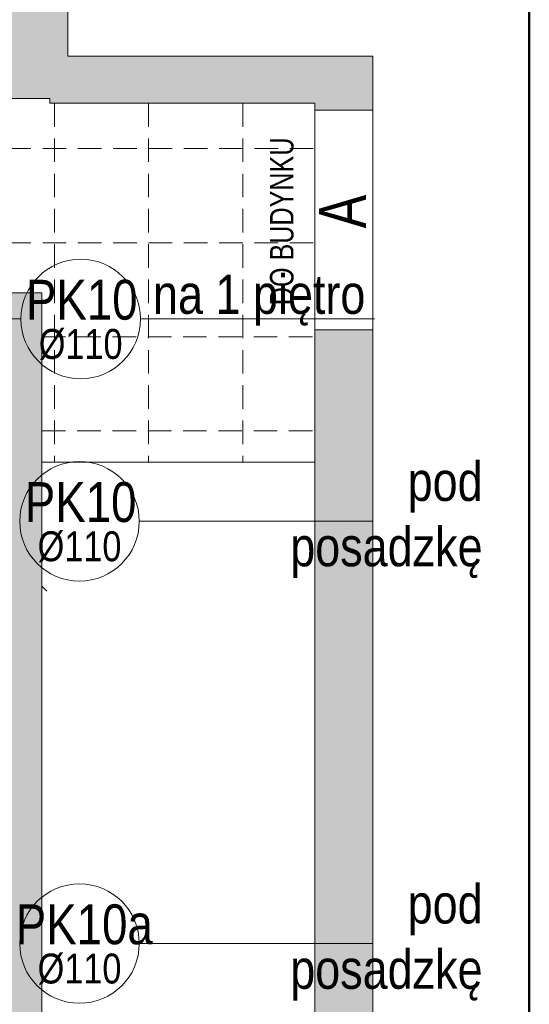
# Model space of a CAD drawing. Header units: millimetres. Extents: x -23540 to 53212, y -37964 to 41185.
# Tile 123 of 203: x 3091 to 3416, y -31905 to -31277. Entities that reach past the tile are written whole.
import ezdxf

# ---------------------------------------------------------------- set-up
doc = ezdxf.new("R2010")
doc.units = ezdxf.units.MM
doc.linetypes.add('DASHEDX2', pattern=[1.5, 1, -0.5])
doc.layers.get('0').update_dxf_attribs({"lineweight": 18})
for name, color, linetype, lineweight in [('Cienka', 7, 'Continuous', 18), ('M_Ramki rysunków', 2, 'Continuous', 18), ('MM_KS_OPISY', 7, 'Continuous', 9), ('PG_PRZERYWANE_ŚREDNIE', 1, 'DASHEDX2', 18), ('PG_ŚCIANY_DZIAŁOWE', 3, 'Continuous', 18)]:
    doc.layers.add(name, color=color, linetype=linetype, lineweight=lineweight)
doc.styles.add('BIKWYM', font='BIKROMSW.SHX', dxfattribs={"width": 0.8})
doc.styles.get("Standard").update_dxf_attribs({"font": 'arial.ttf'})

msp = doc.modelspace()

# ---------------------------------------------------------------- hatches: boundary and pattern name
at = {"layer": 'PG_ŚCIANY_DZIAŁOWE', "true_color": 0x636466, "transparency": 33554610}
h = msp.add_hatch(color=251, dxfattribs=at)
h.dxf.hatch_style = 1
h.paths.add_polyline_path([(2460.37, -30145.22), (2465.37, -30145.22), (2465.37, -30150.72), (2460.37, -30150.72)])
h.paths.add_polyline_path([(2453.62, -30049.72), (2477.12, -30049.72), (2477.12, -29716.72), (2517.12, -29716.72), (2517.12, -29702.72), (2557.62, -29702.72), (2557.62, -29645.46), (2504.62, -29645.46), (2504.62, -29516.46), (2453.62, -29516.46)])
h.paths.add_polyline_path([(2477.12, -30150.72), (2465.37, -30150.72), (2465.37, -30145.22), (2460.37, -30145.22), (2460.37, -30150.72), (2453.62, -30150.72), (2453.62, -31104.46), (2648.75, -31104.46), (2648.75, -31144.22), (2668.62, -31144.22), (2668.62, -31327.46), (2953.62, -31327.46), (2953.62, -31312.46), (2683.62, -31312.46), (2683.62, -31104.46), (3071.62, -31104.46), (3071.62, -31327.46), (3110.62, -31327.46), (3110.62, -31330.46), (3240.67, -31330.46), (3279.62, -31330.46), (3316.55, -31300.46), (3122.12, -31300.46), (3122.12, -31079.46), (2477.12, -31079.46), (2477.12, -30518.72), (2658.62, -30518.72), (2658.62, -30497.22), (2477.12, -30497.22), (2477.12, -30314.72), (2492.12, -30314.72), (2492.12, -30272.22), (2477.12, -30272.22)])
h = msp.add_hatch(color=251, dxfattribs=at)
h.dxf.hatch_style = 1
h.paths.add_polyline_path([(3316.55, -31474.96), (3279.62, -31474.96), (3279.62, -31943.46), (3105.62, -31943.46), (3105.62, -31559.46), (3105.62, -31451.46), (2983.12, -31451.46), (2983.12, -31469.96), (3062.62, -31469.96), (3062.62, -31680.46), (2815.12, -31680.46), (2815.12, -31469.96), (2882.12, -31469.96), (2882.12, -31451.46), (2788.62, -31451.46), (2788.62, -31469.96), (2800.62, -31469.96), (2800.62, -31698.96), (3062.62, -31698.96), (3062.62, -31884.96), (2687.62, -31884.96), (2687.62, -31469.96), (2687.62, -31451.46), (2637.62, -31451.46), (2637.62, -31467.46), (2669.12, -31467.46), (2669.12, -31905.96), (2868.62, -31905.96), (2868.62, -31912.96), (2877.62, -31912.96), (2877.62, -31905.96), (3066.62, -31905.96), (3066.62, -32071.46), (3053.12, -32071.46), (3053.12, -32143.46), (3128.17, -32143.46), (3128.17, -31989.42), (3316.55, -31989.42)])
h.paths.add_polyline_path([(3279.62, -31334.96), (3316.55, -31334.96), (3316.55, -31300.46), (3279.62, -31330.46)])

# ---------------------------------------------------------------- linework, layer by layer
at = {"color": 251, "true_color": 0x636466}
for p, q in [((3122.12, -31300.46), (3122.12, -30145.1)), ((3122.12, -31300.46), (3316.55, -31300.46)), ((3316.55, -31300.46), (3316.55, -31989.42)), ((3054.62, -31327.46), (3110.62, -31327.46)), ((3110.62, -31327.46), (3110.62, -31330.46)), ((3110.62, -31330.46), (3240.67, -31330.46)), ((3240.67, -31330.46), (3279.62, -31330.46)), ((3279.62, -31330.46), (3279.62, -31345.46)), ((3279.62, -31345.46), (3279.62, -31559.46)), ((2983.12, -31451.46), (3105.62, -31451.46)), ((3105.62, -31559.46), (3105.62, -31451.46)), ((3105.62, -31559.46), (3105.62, -31943.46)), ((3279.62, -31559.46), (3105.62, -31559.46)), ((3279.62, -31943.46), (3279.62, -31559.46))]:
    msp.add_line(p, q, dxfattribs=at)
at = {"color": 251, "lineweight": 20, "true_color": 0x636466}
for p, q in [((3279.62, -31559.46), (3279.62, -31573.46)), ((3279.62, -31573.46), (3279.62, -31943.46))]:
    msp.add_line(p, q, dxfattribs=at)
at = {"color": 251, "linetype": 'Continuous', "lineweight": 20, "true_color": 0x636466}
msp.add_line((3108.84, -31641.78), (3105.62, -31638.55), dxfattribs=at)
at = {"layer": 'Cienka', "color": 251, "true_color": 0x636466}
for p, q in [((3279.62, -31334.96), (3316.55, -31334.96)), ((3279.62, -31474.96), (3316.55, -31474.96))]:
    msp.add_line(p, q, dxfattribs=at)
at = {"layer": 'M_Ramki rysunków', "color": 18, "lineweight": 50, "true_color": 0x000000}
msp.add_line((3416.29, -28848.99), (3416.29, -32948.99), dxfattribs=at)
at = {"layer": 'MM_KS_OPISY'}
for p, q in [((3092.2, -31468.13), (3077.16, -31468.13)), ((3317.54, -31468.13), (3168.4, -31468.13)), ((3316.8, -31597.21), (3167.66, -31597.21)), ((3316.8, -31866.56), (3167.66, -31866.56))]:
    msp.add_line(p, q, dxfattribs=at)
for centre in [(3130.3, -31468.13), (3129.56, -31597.21), (3129.56, -31597.21), (3129.56, -31866.56), (3129.56, -31866.56)]:
    msp.add_circle(centre, 38.1, dxfattribs=at)
at = {"layer": 'PG_PRZERYWANE_ŚREDNIE', "color": 251, "lineweight": 15, "ltscale": 15, "true_color": 0x636466}
for p, q in [((3113.62, -31330.46), (3113.62, -31559.46)), ((3173.62, -31330.46), (3173.62, -31559.46)), ((3233.62, -31330.46), (3233.62, -31559.46)), ((2453.62, -31359.46), (3279.62, -31359.46)), ((2453.62, -31419.46), (3279.62, -31419.46)), ((3105.62, -31479.46), (3279.62, -31479.46)), ((3105.62, -31539.46), (3279.62, -31539.46))]:
    msp.add_line(p, q, dxfattribs=at)

# ---------------------------------------------------------------- texts
at = {"layer": 'Cienka', "color": 251, "true_color": 0x636466, "style": 'BIKWYM', "width": 0.8}
for s, height, p in [('DO BUDYNKU', 15, (3265.99, -31459.37)), ('A', 30, (3312.15, -31410.3))]:
    msp.add_text(s, height=height, rotation=90, dxfattribs=at).set_placement(p)
at = {"layer": 'MM_KS_OPISY'}
for s, width, insert, char_height, attachment_point in [('{\\fArial Narrow|b0|i0|c238|p34;na 1 piętro}', 200.9859, (3311.79, -31439.88), 25, 3), ('{\\fArial Narrow|b0|i0|c238|p34;PK10}', 25.4, (3095.45, -31443.15), 25.4, 1), ('{\\fArial Narrow|b0|i0|c238|p34;%%C110}', 0.5033, (3103.64, -31474.54), 19.05, 1), ('{\\fArial Narrow|b0|i0|c238|p34;pod\\Pposadzkę}', 200.9859, (3386.51, -31559.21), 25, 3), ('{\\fArial Narrow|b0|i0|c238|p34;PK10}', 25.4, (3094.72, -31572.22), 25.4, 1), ('{\\fArial Narrow|b0|i0|c238|p34;%%C110}', 0.5033, (3102.9, -31603.61), 19.05, 1), ('{\\fArial Narrow|b0|i0|c238|p34;pod\\Pposadzkę}', 200.9859, (3386.51, -31828.75), 25, 3), ('{\\fArial Narrow|b0|i0|c238|p34;PK10a}', 25.4, (3088.97, -31841.58), 25.4, 1), ('{\\fArial Narrow|b0|i0|c238|p34;%%C110}', 0.5033, (3102.9, -31872.97), 19.05, 1)]:
    msp.add_mtext_dynamic_manual_height_columns(s, width=width, gutter_width=1, heights=[0], dxfattribs=dict(at, insert=insert, char_height=char_height, attachment_point=attachment_point))

doc.saveas('drawing.dxf')
